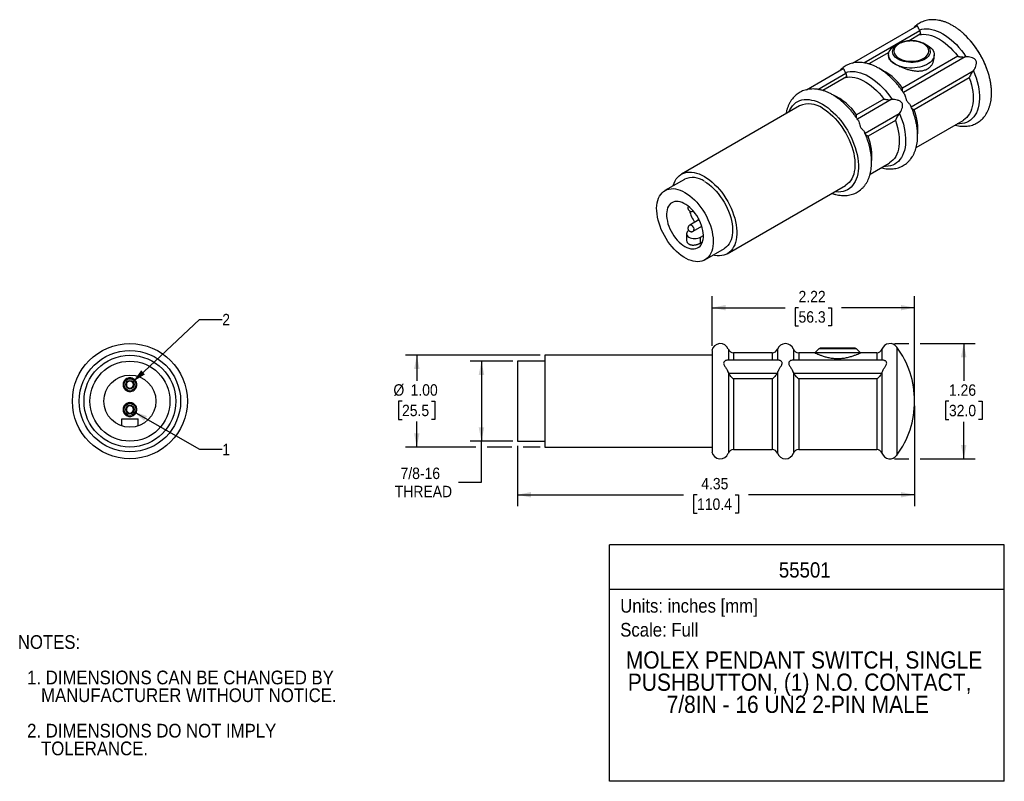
# Model space of a CAD drawing. Header units: inches. Extents: x 0.2 to 11, y 0 to 8.3.
import ezdxf
from ezdxf.enums import TextEntityAlignment as Align

# ---------------------------------------------------------------- set-up
doc = ezdxf.new("R2010")
doc.units = ezdxf.units.IN
doc.header["$MEASUREMENT"] = 0
doc.linetypes.add('SLD-Solid', pattern=[0])
doc.layers.add('DIMENSIONS', color=140, linetype='SLD-Solid', lineweight=25)
doc.layers.add('TEXT', color=140, linetype='SLD-Solid', lineweight=25)
doc.layers.add('SLD-DEFPOINTS', color=7, linetype='Continuous', plot=False)
doc.layers.get('SLD-DEFPOINTS').off()
doc.styles.add('SLDTEXTSTYLE0', font='GOTHIC.TTF', dxfattribs={"width": 0.913})
doc.dimstyles.new('SLDDIMSTYLE0', dxfattribs={"dimtxt": 0.125, "dimasz": 0.15, "dimexe": 0, "dimexo": 0.0625, "dimgap": 0.03125, "dimtad": 0, "dimtih": 1, "dimtoh": 1, "dimrnd": 1e-09, "dimzin": 12, "dimdsep": 46, "dimtxsty": 'SLDTEXTSTYLE0', "dimsah": 1, "dimcen": 0.09, "dimadec": 0, "dimazin": 3, "dimtfac": 1, "dimtdec": 3, "dimtofl": 0, "dimtmove": 0, "dimatfit": 3, "dimfxl": 0, "dimfrac": 2, "dimtolj": 1, "dimtzin": 12, "dimarcsym": 0})
doc.dimstyles.new('SLDDIMSTYLE1', dxfattribs={"dimtxt": 0.125, "dimasz": 0.15, "dimexe": 0, "dimexo": 0.0625, "dimgap": 0.03125, "dimtad": 0, "dimtih": 1, "dimtoh": 1, "dimrnd": 1e-09, "dimzin": 12, "dimdsep": 46, "dimtxsty": 'SLDTEXTSTYLE0', "dimsah": 1, "dimcen": 0.09, "dimadec": 0, "dimazin": 3, "dimtfac": 1, "dimtofl": 0, "dimtmove": 0, "dimatfit": 3, "dimfxl": 0, "dimfrac": 2, "dimtolj": 1, "dimtzin": 12, "dimarcsym": 0})
doc.dimstyles.new('SLDDIMSTYLE2', dxfattribs={"dimtxt": 0.125, "dimasz": 0.15, "dimexe": 0, "dimexo": 0.0625, "dimgap": 0.03125, "dimtad": 0, "dimtih": 1, "dimtoh": 1, "dimrnd": 1e-09, "dimzin": 4, "dimdsep": 46, "dimtxsty": 'SLDTEXTSTYLE0', "dimsah": 1, "dimcen": 0.09, "dimadec": 0, "dimazin": 1, "dimtfac": 1, "dimtofl": 0, "dimtmove": 0, "dimatfit": 3, "dimfxl": 0, "dimfrac": 2, "dimtolj": 1, "dimtzin": 12, "dimarcsym": 0})
doc.dimstyles.new('SLDDIMSTYLE3', dxfattribs={"dimtxt": 0.125, "dimasz": 0.15, "dimexe": 0, "dimexo": 0.0625, "dimgap": 0.03125, "dimtad": 0, "dimtih": 1, "dimtoh": 1, "dimrnd": 1e-09, "dimzin": 12, "dimdsep": 46, "dimtxsty": 'SLDTEXTSTYLE0', "dimsah": 1, "dimcen": 0, "dimadec": 0, "dimazin": 3, "dimtfac": 1, "dimtofl": 0, "dimtmove": 0, "dimatfit": 3, "dimfxl": 0, "dimfrac": 2, "dimtolj": 1, "dimtzin": 12, "dimarcsym": 0})

# ---------------------------------------------------------------- blocks, each defined once
blk = doc.blocks.new('SW_NOTE_0')
at = {"layer": 'TEXT', "color": 0, "insert": (0, 0.192), "char_height": 0.15, "attachment_point": 1, "style": 'SLDTEXTSTYLE0'}
blk.add_mtext('Scale: Full', dxfattribs=at)
blk = doc.blocks.new('SW_NOTE_0_1')
at = {"layer": 'TEXT', "color": 0, "insert": (0, 0.192), "char_height": 0.15, "attachment_point": 1, "style": 'SLDTEXTSTYLE0'}
blk.add_mtext('Units: inches [mm]', dxfattribs=at)
blk = doc.blocks.new('Block1')
at = {"layer": 'TEXT'}
for p, q in [((11, 2.589), (6.679, 2.589)), ((6.679, 0), (6.679, 2.589)), ((11, 0), (11, 2.589)), ((6.679, 2.102), (11, 2.102)), ((11, 0), (6.679, 0))]:
    blk.add_line(p, q, dxfattribs=at)
at = {"layer": 'TEXT', "color": 140}
for name, p in [('SW_NOTE_0_1', (6.795, 1.803)), ('SW_NOTE_0', (6.795, 1.541))]:
    blk.add_blockref(name, p, dxfattribs=at)
at = {"layer": 'TEXT', "color": 140, "style": 'SLDTEXTSTYLE0', "width": 0.913}
for tag, height, p in [('AUTOATTR0', 0.167, (8.532, 2.179)), ('AUTOATTR1_0', 0.188, (6.856, 1.177)), ('AUTOATTR1_1', 0.188, (6.878, 0.934)), ('AUTOATTR1_2', 0.188, (7.303, 0.692))]:
    blk.add_attdef(tag, text='', height=height, dxfattribs=at).set_placement(p, align=Align.BOTTOM_LEFT)
blk = doc.blocks.new('SW_NOTE_0_2')
at = {"layer": 'TEXT', "color": 0, "char_height": 0.15, "attachment_point": 1, "style": 'SLDTEXTSTYLE0'}
for s, insert in [('NOTES:', (0, 0.192)), ('  1. DIMENSIONS CAN BE CHANGED BY     ', (0, -0.196)), ('     MANUFACTURER WITHOUT NOTICE.', (0, -0.39)), ('  2. DIMENSIONS DO NOT IMPLY ', (0, -0.778)), ('     TOLERANCE.', (0, -0.972))]:
    blk.add_mtext(s, dxfattribs=dict(at, insert=insert))
blk = doc.blocks.new('_D')
at = {"layer": 'DIMENSIONS'}
for p, q in [((9.798, 4.789), (9.955, 4.789)), ((10.08, 4.789), (10.681, 4.789)), ((10.556, 4.789), (10.556, 4.383)), ((10.394, 4.158), (10.356, 4.158)), ((10.356, 4.158), (10.356, 3.959)), ((10.718, 4.158), (10.756, 4.158)), ((10.756, 4.158), (10.756, 3.959)), ((10.356, 3.959), (10.394, 3.959)), ((10.556, 3.529), (10.556, 3.934)), ((10.756, 3.959), (10.718, 3.959)), ((9.798, 3.529), (9.955, 3.529)), ((10.08, 3.529), (10.681, 3.529))]:
    blk.add_line(p, q, dxfattribs=at)
for points in [[(10.556, 4.789), (10.526, 4.639), (10.586, 4.639)], [(10.556, 3.529), (10.586, 3.679), (10.526, 3.679)]]:
    blk.add_solid(points, dxfattribs=at)
at = {"layer": 'DIMENSIONS', "char_height": 0.125, "attachment_point": 1, "style": 'SLDTEXTSTYLE0'}
for s, insert in [('1.26', (10.394, 4.343)), ('32.0', (10.394, 4.119))]:
    blk.add_mtext(s, dxfattribs=dict(at, insert=insert))
blk = doc.blocks.new('_D_1')
at = {"layer": 'DIMENSIONS'}
for p, q in [((10.018, 4.109), (10.018, 3.01)), ((5.67, 3.671), (5.67, 3.01)), ((5.67, 3.135), (7.488, 3.135)), ((7.636, 3.134), (7.598, 3.134)), ((7.598, 3.134), (7.598, 2.935)), ((8.052, 3.134), (8.09, 3.134)), ((8.09, 3.134), (8.09, 2.935)), ((10.018, 3.135), (8.2, 3.135)), ((7.598, 2.935), (7.636, 2.935)), ((8.09, 2.935), (8.052, 2.935))]:
    blk.add_line(p, q, dxfattribs=at)
for points in [[(5.67, 3.135), (5.82, 3.105), (5.82, 3.165)], [(10.018, 3.135), (9.868, 3.165), (9.868, 3.105)]]:
    blk.add_solid(points, dxfattribs=at)
at = {"layer": 'DIMENSIONS', "char_height": 0.125, "attachment_point": 1, "style": 'SLDTEXTSTYLE0'}
for s, insert in [('4.35', (7.682, 3.319)), ('110.4', (7.636, 3.095))]:
    blk.add_mtext(s, dxfattribs=dict(at, insert=insert))
blk = doc.blocks.new('_D_2')
at = {"layer": 'DIMENSIONS'}
for p, q in [((5.62, 4.596), (5.151, 4.596)), ((5.276, 4.596), (5.276, 3.721)), ((5.62, 3.721), (5.151, 3.721)), ((5.276, 3.272), (5.276, 3.721)), ((5.026, 3.272), (5.276, 3.272))]:
    blk.add_line(p, q, dxfattribs=at)
for points in [[(5.276, 4.596), (5.246, 4.446), (5.306, 4.446)], [(5.276, 3.721), (5.306, 3.871), (5.246, 3.871)]]:
    blk.add_solid(points, dxfattribs=at)
at = {"layer": 'DIMENSIONS', "char_height": 0.125, "attachment_point": 1, "style": 'SLDTEXTSTYLE0'}
for s, insert in [('7/8-16', (4.39, 3.432)), ('THREAD', (4.327, 3.233))]:
    blk.add_mtext(s, dxfattribs=dict(at, insert=insert))
blk = doc.blocks.new('_D_3')
at = {"layer": 'DIMENSIONS'}
for p, q in [((5.92, 4.661), (4.443, 4.661)), ((4.568, 4.661), (4.568, 4.382)), ((4.406, 4.159), (4.368, 4.159)), ((4.368, 4.159), (4.368, 3.96)), ((4.729, 4.159), (4.767, 4.159)), ((4.767, 4.159), (4.767, 3.96)), ((4.368, 3.96), (4.406, 3.96)), ((4.568, 3.656), (4.568, 3.935)), ((4.767, 3.96), (4.729, 3.96)), ((5.214, 3.656), (4.443, 3.656)), ((5.607, 3.656), (5.339, 3.656)), ((5.92, 3.656), (5.732, 3.656))]:
    blk.add_line(p, q, dxfattribs=at)
for points in [[(4.568, 4.661), (4.538, 4.511), (4.598, 4.511)], [(4.568, 3.656), (4.598, 3.806), (4.538, 3.806)]]:
    blk.add_solid(points, dxfattribs=at)
at = {"layer": 'DIMENSIONS', "char_height": 0.125, "attachment_point": 1, "style": 'SLDTEXTSTYLE0'}
for s, insert in [('%%c', (4.312, 4.344)), ('1.00', (4.5, 4.344)), ('25.5', (4.406, 4.12))]:
    blk.add_mtext(s, dxfattribs=dict(at, insert=insert))
blk = doc.blocks.new('_D_4')
at = {"layer": 'DIMENSIONS'}
for p, q in [((7.8, 4.764), (7.8, 5.307)), ((10.018, 4.209), (10.018, 5.307)), ((7.8, 5.182), (8.6, 5.182)), ((8.747, 5.181), (8.709, 5.181)), ((8.709, 5.181), (8.709, 4.983)), ((9.071, 5.181), (9.109, 5.181)), ((9.109, 5.181), (9.109, 4.983)), ((10.018, 5.182), (9.218, 5.182)), ((8.709, 4.983), (8.747, 4.983)), ((9.109, 4.983), (9.071, 4.983))]:
    blk.add_line(p, q, dxfattribs=at)
for points in [[(7.8, 5.182), (7.95, 5.152), (7.95, 5.212)], [(10.018, 5.182), (9.868, 5.212), (9.868, 5.152)]]:
    blk.add_solid(points, dxfattribs=at)
at = {"layer": 'DIMENSIONS', "char_height": 0.125, "attachment_point": 1, "style": 'SLDTEXTSTYLE0'}
for s, insert in [('2.22', (8.747, 5.366)), ('56.3', (8.747, 5.143))]:
    blk.add_mtext(s, dxfattribs=dict(at, insert=insert))
blk = doc.blocks.new('_D_5')
at = {"layer": 'DIMENSIONS'}
for p, q in [((1.461, 4.372), (2.188, 5.054)), ((2.188, 5.054), (2.438, 5.054))]:
    blk.add_line(p, q, dxfattribs=at)
blk.add_solid([(1.461, 4.372), (1.591, 4.452), (1.55, 4.496)], dxfattribs=at)
at = {"layer": 'DIMENSIONS', "insert": (2.438, 5.114), "char_height": 0.125, "attachment_point": 1, "style": 'SLDTEXTSTYLE0'}
blk.add_mtext('2', dxfattribs=at)
blk = doc.blocks.new('_D_6')
at = {"layer": 'DIMENSIONS'}
for p, q in [((1.468, 4.045), (2.188, 3.633)), ((2.188, 3.633), (2.438, 3.633))]:
    blk.add_line(p, q, dxfattribs=at)
blk.add_solid([(1.468, 4.045), (1.583, 3.944), (1.613, 3.996)], dxfattribs=at)
at = {"layer": 'DIMENSIONS', "insert": (2.438, 3.693), "char_height": 0.125, "attachment_point": 1, "style": 'SLDTEXTSTYLE0'}
blk.add_mtext('1', dxfattribs=at)

msp = doc.modelspace()

# ---------------------------------------------------------------- linework, layer by layer
for p, q in [((9.339, 7.857), (10.046, 8.266)), ((9.462, 7.861), (10.074, 8.214)), ((10.08, 8.173), (9.957, 8.102)), ((9.837, 8.068), (9.806, 8.05)), ((10.16, 8.05), (10.128, 8.068)), ((9.737, 7.975), (9.517, 7.848)), ((9.733, 7.948), (9.733, 7.923)), ((10.491, 7.932), (9.887, 7.584)), ((10.573, 7.926), (9.895, 7.536)), ((10.233, 7.923), (10.233, 7.948)), ((8.836, 7.567), (9.237, 7.799)), ((10.658, 7.768), (9.981, 7.377)), ((8.958, 7.57), (9.265, 7.747)), ((9.271, 7.706), (9.014, 7.558)), ((10.617, 7.697), (10.014, 7.348)), ((9.681, 7.465), (9.383, 7.293)), ((9.763, 7.459), (9.392, 7.245)), ((8.759, 7.389), (7.465, 6.642)), ((9.849, 7.301), (9.477, 7.087)), ((9.808, 7.23), (9.51, 7.058)), ((10.035, 6.935), (10.549, 7.231)), ((9.531, 6.644), (9.74, 6.764)), ((7.497, 6.586), (7.285, 6.464)), ((7.967, 5.772), (9.261, 6.519)), ((7.651, 6.158), (7.645, 6.141)), ((7.656, 6.143), (7.556, 6.085)), ((7.594, 6.018), (7.688, 6.072)), ((7.656, 6.143), (7.658, 6.144)), ((7.687, 6.067), (7.69, 6.067)), ((7.522, 5.99), (7.522, 5.92)), ((7.674, 5.954), (7.705, 5.972)), ((7.674, 5.889), (7.674, 5.954)), ((7.674, 5.889), (7.695, 5.901)), ((7.722, 5.706), (7.935, 5.828)), ((9.823, 4.751), (9.823, 3.566)), ((7.8, 4.661), (5.97, 4.661)), ((5.97, 4.661), (5.97, 3.656)), ((7.8, 4.714), (7.8, 3.604)), ((7.979, 4.728), (7.979, 4.606)), ((8.459, 4.688), (8.037, 4.688)), ((8.037, 4.688), (8.037, 4.606)), ((8.459, 4.688), (8.459, 4.606)), ((8.517, 4.728), (8.517, 4.606)), ((8.691, 4.728), (8.691, 4.606)), ((8.926, 4.688), (8.749, 4.688)), ((8.749, 4.688), (8.749, 4.606)), ((8.97, 4.732), (8.926, 4.688)), ((9.426, 4.688), (8.926, 4.688)), ((9.382, 4.732), (8.97, 4.732)), ((9.368, 4.738), (8.984, 4.738)), ((9.426, 4.688), (9.382, 4.732)), ((9.603, 4.688), (9.426, 4.688)), ((9.603, 4.688), (9.603, 4.606)), ((9.661, 4.728), (9.661, 4.606)), ((5.97, 4.596), (5.67, 4.596)), ((5.67, 4.596), (5.67, 3.721)), ((8.532, 4.606), (7.963, 4.606)), ((9.676, 4.606), (8.676, 4.606)), ((7.979, 4.47), (7.979, 3.589)), ((8.513, 4.463), (7.982, 4.463)), ((8.517, 4.47), (8.517, 3.589)), ((8.691, 4.47), (8.691, 3.589)), ((9.658, 4.463), (8.695, 4.463)), ((9.661, 4.47), (9.661, 3.589)), ((8.459, 4.402), (8.037, 4.402)), ((8.037, 4.402), (8.037, 3.629)), ((8.459, 4.402), (8.459, 3.629)), ((9.603, 4.402), (8.749, 4.402)), ((8.749, 4.402), (8.749, 3.629)), ((9.603, 4.402), (9.603, 3.629)), ((1.338, 3.967), (1.516, 3.967)), ((1.338, 3.888), (1.338, 3.967)), ((1.516, 3.888), (1.516, 3.967)), ((5.67, 3.721), (5.97, 3.721)), ((5.97, 3.656), (7.8, 3.656)), ((8.037, 3.629), (8.459, 3.629)), ((8.749, 3.629), (9.603, 3.629))]:
    msp.add_line(p, q)
at = {"flags": 128}
for points in [[(10.071, 8.221), (10.096, 8.228), (10.121, 8.233), (10.148, 8.234), (10.176, 8.232), (10.205, 8.227), (10.235, 8.219), (10.265, 8.209), (10.295, 8.195), (10.326, 8.179), (10.356, 8.16), (10.387, 8.138), (10.417, 8.114), (10.446, 8.088), (10.475, 8.06), (10.503, 8.029), (10.53, 7.997), (10.556, 7.963), (10.58, 7.927)], [(10.072, 8.169), (10.092, 8.172), (10.118, 8.173), (10.145, 8.172), (10.174, 8.167), (10.203, 8.159), (10.232, 8.148), (10.262, 8.135), (10.292, 8.118), (10.322, 8.099), (10.352, 8.076), (10.381, 8.052), (10.41, 8.025), (10.438, 7.996), (10.465, 7.965), (10.491, 7.932)], [(9.806, 7.846), (9.787, 7.859), (9.77, 7.872), (9.756, 7.887), (9.745, 7.903), (9.738, 7.919), (9.734, 7.936), (9.733, 7.952), (9.735, 7.969), (9.741, 7.985), (9.75, 8.001), (9.763, 8.017), (9.778, 8.031), (9.796, 8.044), (9.806, 8.05)], [(9.837, 7.9), (9.82, 7.911), (9.806, 7.924), (9.794, 7.937), (9.785, 7.951), (9.779, 7.966), (9.777, 7.98), (9.778, 7.995), (9.782, 8.01), (9.789, 8.024), (9.799, 8.038), (9.813, 8.051), (9.814, 8.052)], [(10.16, 8.05), (10.179, 8.038), (10.196, 8.024), (10.209, 8.009), (10.22, 7.994), (10.228, 7.977), (10.232, 7.961), (10.233, 7.944), (10.23, 7.927), (10.224, 7.911), (10.215, 7.895), (10.203, 7.88), (10.188, 7.865), (10.17, 7.852), (10.149, 7.84), (10.126, 7.83), (10.101, 7.821), (10.075, 7.814), (10.047, 7.809), (10.019, 7.805), (9.99, 7.804), (9.961, 7.804), (9.932, 7.807), (9.904, 7.811), (9.877, 7.817), (9.852, 7.825), (9.828, 7.835), (9.806, 7.846)], [(10.152, 8.052), (10.16, 8.045), (10.172, 8.031), (10.18, 8.017), (10.186, 8.003), (10.189, 7.988), (10.188, 7.973), (10.184, 7.958), (10.176, 7.944), (10.166, 7.93), (10.153, 7.917), (10.137, 7.906), (10.119, 7.895), (10.099, 7.886), (10.076, 7.878), (10.053, 7.872), (10.028, 7.868), (10.002, 7.866), (9.976, 7.865), (9.951, 7.867), (9.925, 7.87), (9.901, 7.875), (9.878, 7.882), (9.857, 7.89), (9.837, 7.9)], [(9.262, 7.754), (9.286, 7.761), (9.312, 7.765), (9.339, 7.767), (9.367, 7.765), (9.396, 7.76), (9.425, 7.752), (9.456, 7.742), (9.486, 7.728), (9.516, 7.712), (9.547, 7.693), (9.577, 7.671), (9.607, 7.647), (9.637, 7.621), (9.666, 7.592), (9.694, 7.562), (9.721, 7.53), (9.746, 7.496), (9.771, 7.46)], [(10.663, 7.774), (10.679, 7.734), (10.692, 7.695), (10.704, 7.655), (10.713, 7.616), (10.721, 7.578), (10.725, 7.54), (10.728, 7.503), (10.728, 7.468), (10.726, 7.434), (10.722, 7.401), (10.715, 7.37), (10.706, 7.342), (10.695, 7.315), (10.682, 7.291), (10.667, 7.269), (10.649, 7.25), (10.63, 7.233), (10.609, 7.22), (10.587, 7.209), (10.563, 7.201), (10.537, 7.196), (10.511, 7.194), (10.485, 7.194)], [(9.263, 7.702), (9.282, 7.705), (9.309, 7.706), (9.336, 7.705), (9.365, 7.7), (9.394, 7.692), (9.423, 7.681), (9.453, 7.667), (9.483, 7.651), (9.513, 7.631), (9.543, 7.609), (9.572, 7.585), (9.601, 7.558), (9.629, 7.529), (9.656, 7.498), (9.681, 7.465)], [(10.617, 7.697), (10.63, 7.659), (10.64, 7.621), (10.648, 7.584), (10.654, 7.548), (10.658, 7.512), (10.659, 7.478), (10.658, 7.444), (10.655, 7.412), (10.65, 7.382), (10.642, 7.354), (10.632, 7.328), (10.62, 7.304), (10.606, 7.283), (10.59, 7.264), (10.572, 7.247), (10.552, 7.233), (10.549, 7.231)], [(8.641, 7.321), (8.652, 7.346), (8.665, 7.37), (8.68, 7.391), (8.698, 7.409), (8.717, 7.425), (8.738, 7.438), (8.76, 7.448), (8.784, 7.455), (8.809, 7.459), (8.836, 7.461), (8.863, 7.459), (8.891, 7.454), (8.92, 7.447), (8.95, 7.436), (8.98, 7.423), (9.01, 7.407)], [(9.01, 7.407), (9.04, 7.389), (9.07, 7.367), (9.099, 7.344), (9.128, 7.318), (9.156, 7.29), (9.184, 7.26), (9.21, 7.228), (9.235, 7.194), (9.259, 7.16), (9.282, 7.123), (9.303, 7.086), (9.322, 7.049), (9.339, 7.01), (9.354, 6.971), (9.368, 6.933), (9.379, 6.894), (9.388, 6.856), (9.395, 6.818), (9.4, 6.781), (9.402, 6.745), (9.402, 6.71), (9.4, 6.677), (9.395, 6.645), (9.388, 6.615), (9.379, 6.588), (9.368, 6.562), (9.354, 6.539), (9.339, 6.518), (9.322, 6.499), (9.303, 6.483), (9.282, 6.47), (9.259, 6.46), (9.235, 6.453), (9.21, 6.449), (9.184, 6.447), (9.156, 6.449), (9.143, 6.451)], [(9.01, 7.364), (9.038, 7.346), (9.067, 7.326), (9.095, 7.303), (9.122, 7.278), (9.149, 7.251), (9.175, 7.222), (9.2, 7.191), (9.223, 7.159), (9.245, 7.125), (9.266, 7.09), (9.285, 7.055), (9.302, 7.018), (9.317, 6.982), (9.331, 6.945), (9.342, 6.908), (9.351, 6.871), (9.358, 6.835), (9.362, 6.8), (9.365, 6.766), (9.365, 6.733), (9.362, 6.701), (9.358, 6.671), (9.351, 6.643), (9.342, 6.617), (9.331, 6.593), (9.317, 6.571), (9.302, 6.552), (9.285, 6.536), (9.266, 6.522), (9.261, 6.519)], [(9.854, 7.307), (9.869, 7.267), (9.883, 7.228), (9.895, 7.188), (9.904, 7.149), (9.911, 7.111), (9.916, 7.073), (9.919, 7.036), (9.919, 7.001), (9.917, 6.966), (9.913, 6.934), (9.906, 6.903), (9.897, 6.875), (9.886, 6.848), (9.873, 6.824), (9.857, 6.802), (9.84, 6.783), (9.821, 6.766), (9.8, 6.753), (9.778, 6.742), (9.753, 6.734), (9.728, 6.729), (9.701, 6.727), (9.676, 6.727)], [(9.808, 7.23), (9.82, 7.192), (9.831, 7.154), (9.839, 7.117), (9.845, 7.081), (9.848, 7.045), (9.85, 7.01), (9.849, 6.977), (9.846, 6.945), (9.84, 6.915), (9.833, 6.887), (9.823, 6.861), (9.811, 6.837), (9.797, 6.815), (9.781, 6.796), (9.763, 6.78), (9.743, 6.766), (9.74, 6.764)], [(7.374, 6.515), (7.375, 6.518), (7.384, 6.544), (7.395, 6.568), (7.408, 6.59), (7.424, 6.609), (7.441, 6.625), (7.46, 6.639), (7.48, 6.65), (7.502, 6.658), (7.526, 6.663), (7.551, 6.666), (7.577, 6.665), (7.603, 6.661), (7.631, 6.654), (7.659, 6.645), (7.687, 6.632), (7.716, 6.617)], [(7.716, 6.617), (7.744, 6.599), (7.773, 6.579), (7.801, 6.556), (7.828, 6.531), (7.855, 6.504), (7.881, 6.475), (7.906, 6.444), (7.929, 6.412), (7.951, 6.378), (7.972, 6.343), (7.991, 6.308), (8.008, 6.271), (8.023, 6.235), (8.037, 6.198), (8.048, 6.161), (8.057, 6.124), (8.064, 6.088), (8.068, 6.053), (8.071, 6.019), (8.071, 5.986), (8.068, 5.954), (8.064, 5.924), (8.057, 5.896), (8.048, 5.87), (8.037, 5.846), (8.023, 5.824), (8.008, 5.805), (7.991, 5.789), (7.972, 5.775), (7.951, 5.764), (7.929, 5.756), (7.906, 5.751), (7.881, 5.749), (7.855, 5.749), (7.828, 5.753), (7.811, 5.757)], [(7.504, 6.442), (7.53, 6.425), (7.557, 6.406), (7.583, 6.384), (7.608, 6.361), (7.633, 6.335), (7.656, 6.307), (7.679, 6.278), (7.7, 6.247), (7.72, 6.215), (7.738, 6.182), (7.755, 6.148), (7.769, 6.114), (7.782, 6.08), (7.793, 6.046), (7.801, 6.012), (7.807, 5.978), (7.811, 5.945), (7.813, 5.914), (7.812, 5.883), (7.81, 5.854), (7.804, 5.827), (7.797, 5.802), (7.788, 5.779), (7.776, 5.758), (7.762, 5.739), (7.747, 5.723), (7.729, 5.71), (7.71, 5.699), (7.69, 5.692), (7.668, 5.687), (7.645, 5.685), (7.621, 5.686), (7.595, 5.69), (7.57, 5.697), (7.544, 5.707), (7.517, 5.72), (7.49, 5.735), (7.464, 5.753), (7.438, 5.774), (7.412, 5.796), (7.387, 5.821), (7.363, 5.848), (7.339, 5.877), (7.318, 5.907), (7.297, 5.938), (7.278, 5.971), (7.261, 6.004), (7.245, 6.038), (7.231, 6.072), (7.22, 6.106), (7.21, 6.141), (7.203, 6.174), (7.198, 6.208), (7.195, 6.24), (7.194, 6.271), (7.196, 6.301), (7.2, 6.329), (7.206, 6.355), (7.215, 6.379), (7.225, 6.401), (7.238, 6.421), (7.253, 6.438), (7.269, 6.453), (7.287, 6.465), (7.307, 6.474), (7.328, 6.48), (7.351, 6.483), (7.375, 6.484), (7.399, 6.481), (7.425, 6.476), (7.451, 6.467), (7.477, 6.456), (7.504, 6.442)], [(7.716, 6.564), (7.742, 6.548), (7.769, 6.528), (7.795, 6.507), (7.82, 6.483), (7.845, 6.457), (7.869, 6.43), (7.891, 6.4), (7.912, 6.369), (7.932, 6.337), (7.95, 6.305), (7.967, 6.271), (7.981, 6.237), (7.994, 6.202), (8.005, 6.168), (8.013, 6.134), (8.019, 6.101), (8.023, 6.068), (8.025, 6.036), (8.025, 6.006), (8.022, 5.977), (8.017, 5.95), (8.009, 5.924), (8, 5.901), (7.988, 5.88), (7.974, 5.862), (7.959, 5.846), (7.942, 5.832), (7.935, 5.828)], [(7.504, 5.852), (7.525, 5.841), (7.546, 5.833), (7.567, 5.827), (7.587, 5.825), (7.606, 5.825), (7.624, 5.828), (7.64, 5.835), (7.655, 5.844), (7.669, 5.856), (7.68, 5.87), (7.689, 5.887), (7.697, 5.906), (7.702, 5.927), (7.705, 5.95), (7.705, 5.975), (7.703, 6), (7.699, 6.027), (7.693, 6.054), (7.685, 6.082), (7.675, 6.109), (7.662, 6.137), (7.648, 6.164), (7.632, 6.19), (7.615, 6.214), (7.597, 6.237), (7.577, 6.259), (7.557, 6.279), (7.536, 6.296), (7.514, 6.311), (7.493, 6.323), (7.472, 6.333), (7.451, 6.34), (7.43, 6.344), (7.411, 6.345), (7.392, 6.343), (7.375, 6.338), (7.359, 6.33), (7.345, 6.32), (7.333, 6.307), (7.322, 6.291), (7.314, 6.273), (7.308, 6.253), (7.304, 6.231), (7.302, 6.207), (7.303, 6.182), (7.306, 6.156), (7.311, 6.129), (7.318, 6.101), (7.327, 6.074), (7.339, 6.046), (7.352, 6.019), (7.367, 5.993), (7.383, 5.967), (7.401, 5.943), (7.42, 5.921), (7.44, 5.9), (7.461, 5.882), (7.482, 5.866), (7.504, 5.852)], [(7.556, 6.085), (7.559, 6.087), (7.566, 6.087), (7.575, 6.083), (7.583, 6.077), (7.591, 6.068), (7.597, 6.058), (7.601, 6.046), (7.602, 6.036)], [(7.69, 6.067), (7.684, 6.068), (7.682, 6.069)], [(7.548, 6.026), (7.537, 6.019), (7.529, 6.01), (7.524, 6), (7.522, 5.99), (7.524, 5.98), (7.529, 5.97), (7.537, 5.962), (7.548, 5.954), (7.562, 5.947), (7.577, 5.943), (7.594, 5.94), (7.611, 5.939), (7.628, 5.94), (7.645, 5.943), (7.66, 5.947), (7.674, 5.954)]]:
    msp.add_lwpolyline(points, dxfattribs=at)
for centre, radius in [((1.427, 4.159), 0.63), ((1.427, 4.159), 0.555), ((1.427, 4.159), 0.502), ((1.427, 4.159), 0.438), ((1.427, 4.159), 0.285), ((1.427, 4.34), 0.0654), ((1.427, 4.34), 0.0645), ((1.427, 4.34), 0.0465), ((1.427, 4.068), 0.0654), ((1.427, 4.068), 0.0645), ((1.427, 4.068), 0.0465)]:
    msp.add_circle(centre, radius)
for centre, radius, start, end in [((9.983, 7.808), 0.297, 55.2466, 124.7068), ((9.889, 7.461), 0.979, 15.4207, 46.5936), ((9.874, 7.453), 0.996, 19.9724, 40.0222), ((9.362, 7.218), 0.64, 34.8551, 65.6375), ((8.858, 6.927), 0.64, 34.8551, 65.6375), ((8.863, 7.159), 0.252, 54.3326, 114.3569), ((9.454, 7.129), 0.601, 353.5793, 21.3692), ((8.95, 6.839), 0.601, 353.5793, 21.3692), ((7.588, 6.389), 0.217, 53.9683, 114.7212), ((8.006, 6.375), 0.473, 196.3003, 213.1401), ((7.662, 6.134), 0.0188, 111.738, 173.7178), ((7.584, 6.034), 0.0188, 304.5922, 6.7961), ((7.891, 4.695), 0.0935, 20.7137, 168.5881), ((8.604, 4.695), 0.0935, 20.7137, 159.2863), ((9.748, 4.696), 0.093, 36.4854, 159.414), ((9.022, 4.159), 0.996, 0, 36.4854), ((8.037, 4.75), 0.062, 200.7137, 270), ((8.459, 4.75), 0.062, 270, 339.2863), ((8.749, 4.75), 0.062, 200.7137, 270), ((8.984, 4.718), 0.02, 90, 135), ((9.368, 4.718), 0.02, 45, 90), ((9.603, 4.75), 0.062, 270, 339.414), ((1.427, 4.34), 0.0388, 0, 180), ((1.427, 4.34), 0.0388, 180, 0), ((1.427, 4.068), 0.0388, 0, 180), ((9.022, 4.159), 0.996, 323.5146, 0), ((1.427, 4.068), 0.0388, 180, 0), ((7.891, 3.622), 0.0935, 191.4119, 339.2863), ((8.037, 3.567), 0.062, 90, 159.2863), ((8.459, 3.567), 0.062, 20.7137, 90), ((8.604, 3.622), 0.0935, 200.7137, 339.2863), ((8.749, 3.567), 0.062, 90, 159.2863), ((9.603, 3.567), 0.062, 20.586, 90), ((9.748, 3.622), 0.093, 200.586, 323.5146)]:
    msp.add_arc(centre, radius, start, end)
for points, knots in [([(10.562, 8.172), (10.561, 8.173), (10.549, 8.185), (10.527, 8.204), (10.496, 8.228), (10.465, 8.25), (10.438, 8.266), (10.411, 8.281), (10.384, 8.294), (10.351, 8.308), (10.318, 8.319), (10.285, 8.326), (10.252, 8.331), (10.221, 8.333), (10.19, 8.332), (10.16, 8.328), (10.131, 8.321), (10.104, 8.311), (10.079, 8.299), (10.055, 8.284), (10.032, 8.267), (10.017, 8.253), (10.01, 8.245), (10.008, 8.244)], [0, 0, 0, 0, 0.0107617, 0.0658568, 0.1211169, 0.176544, 0.2289798, 0.2588463, 0.3144955, 0.3701663, 0.4256345, 0.4807074, 0.535174, 0.5888414, 0.641575, 0.6933281, 0.7441502, 0.7941752, 0.8435997, 0.8926592, 0.9415886, 0.9905818, 1, 1, 1, 1]), ([(10.071, 8.221), (10.07, 8.223), (10.069, 8.226), (10.067, 8.23), (10.064, 8.234), (10.062, 8.238), (10.059, 8.244), (10.056, 8.251), (10.053, 8.257), (10.05, 8.261), (10.049, 8.263), (10.048, 8.265), (10.047, 8.265), (10.046, 8.266)], [0, 0, 0, 0, 0.064741, 0.132449, 0.203209, 0.277092, 0.354162, 0.506552, 0.708619, 0.82719, 0.885919, 0.945608, 1, 1, 1, 1]), ([(10.074, 8.214), (10.074, 8.215), (10.073, 8.218), (10.072, 8.22), (10.071, 8.221)], [0, 0, 0, 0, 0.496164, 1, 1, 1, 1]), ([(10.074, 8.214), (10.075, 8.213), (10.075, 8.21), (10.076, 8.207), (10.077, 8.203), (10.078, 8.199), (10.079, 8.196), (10.08, 8.192), (10.08, 8.188), (10.081, 8.184), (10.081, 8.18), (10.08, 8.176), (10.08, 8.174), (10.08, 8.173)], [0, 0, 0, 0, 0.0629196, 0.1285075, 0.1968798, 0.2681333, 0.3423495, 0.4195983, 0.4999412, 0.6185555, 0.7489879, 0.8647793, 1, 1, 1, 1]), ([(9.847, 7.911), (9.811, 7.931), (9.791, 7.96), (9.791, 8.018), (9.811, 8.046), (9.883, 8.088), (9.932, 8.1), (10.034, 8.1), (10.082, 8.088), (10.154, 8.046), (10.175, 8.018), (10.175, 7.96), (10.154, 7.931), (10.082, 7.89), (10.034, 7.878), (9.932, 7.878), (9.883, 7.89), (9.847, 7.911)], [0, 0, 0, 0, 0.125, 0.125, 0.25, 0.25, 0.375, 0.375, 0.5, 0.5, 0.625, 0.625, 0.75, 0.75, 0.875, 0.875, 1, 1, 1, 1]), ([(9.734, 7.923), (9.734, 7.92), (9.733, 7.912), (9.741, 7.897), (9.756, 7.88), (9.778, 7.863), (9.797, 7.852), (9.806, 7.846)], [0, 0, 0, 0, 0.132992, 0.354588, 0.572935, 0.7988, 1, 1, 1, 1]), ([(9.806, 7.846), (9.816, 7.841), (9.836, 7.83), (9.869, 7.815), (9.904, 7.801), (9.942, 7.789), (9.982, 7.779), (10.023, 7.772), (10.064, 7.77), (10.104, 7.774), (10.136, 7.783), (10.163, 7.796), (10.186, 7.813), (10.206, 7.836), (10.221, 7.863), (10.23, 7.892), (10.234, 7.913), (10.233, 7.923), (10.233, 7.923)], [0, 0, 0, 0, 0.0682806, 0.1313832, 0.1961721, 0.2622119, 0.3298711, 0.4017338, 0.4756066, 0.5482521, 0.623494, 0.6664776, 0.7314334, 0.7984422, 0.8633566, 0.9299194, 0.9995809, 1, 1, 1, 1]), ([(10.491, 7.932), (10.494, 7.931), (10.497, 7.931), (10.504, 7.929), (10.507, 7.928), (10.517, 7.927), (10.524, 7.926), (10.539, 7.925), (10.546, 7.924), (10.559, 7.925), (10.566, 7.925), (10.573, 7.926)], [0, 0, 0, 0, 0.125, 0.125, 0.25, 0.25, 0.5, 0.5, 0.75, 0.75, 1, 1, 1, 1]), ([(10.663, 7.774), (10.668, 7.78), (10.673, 7.788), (10.682, 7.806), (10.686, 7.815), (10.692, 7.835), (10.694, 7.845), (10.695, 7.861), (10.695, 7.866), (10.694, 7.877), (10.692, 7.882), (10.687, 7.891), (10.684, 7.895), (10.676, 7.902), (10.672, 7.905), (10.658, 7.913), (10.649, 7.916), (10.629, 7.922), (10.619, 7.925), (10.604, 7.927), (10.599, 7.927), (10.589, 7.928), (10.585, 7.928), (10.58, 7.927)], [0, 0, 0, 0, 0.125, 0.125, 0.25, 0.25, 0.375, 0.375, 0.4375, 0.4375, 0.5, 0.5, 0.5625, 0.5625, 0.625, 0.625, 0.75, 0.75, 0.875, 0.875, 0.9375, 0.9375, 1, 1, 1, 1]), ([(9.905, 7.521), (9.898, 7.532), (9.883, 7.555), (9.859, 7.588), (9.833, 7.621), (9.806, 7.653), (9.777, 7.682), (9.748, 7.711), (9.718, 7.737), (9.687, 7.761), (9.656, 7.783), (9.629, 7.799), (9.603, 7.814), (9.575, 7.828), (9.542, 7.841), (9.509, 7.852), (9.476, 7.859), (9.444, 7.864), (9.412, 7.866), (9.381, 7.865), (9.351, 7.861), (9.323, 7.854), (9.295, 7.844), (9.27, 7.832), (9.246, 7.817), (9.223, 7.8), (9.208, 7.787), (9.201, 7.778), (9.199, 7.777)], [0, 0, 0, 0, 0.037753, 0.079324, 0.120944, 0.162631, 0.204403, 0.246279, 0.288272, 0.330391, 0.372638, 0.412413, 0.435182, 0.477598, 0.52003, 0.562307, 0.60428, 0.645789, 0.686686, 0.726868, 0.766301, 0.805022, 0.843136, 0.88079, 0.918166, 0.955442, 0.992767, 1, 1, 1, 1]), ([(9.262, 7.754), (9.261, 7.755), (9.26, 7.758), (9.258, 7.762), (9.256, 7.766), (9.253, 7.771), (9.251, 7.776), (9.248, 7.782), (9.245, 7.788), (9.242, 7.792), (9.24, 7.795), (9.239, 7.797), (9.238, 7.798), (9.237, 7.799)], [0, 0, 0, 0, 0.059042, 0.120229, 0.183622, 0.249279, 0.367704, 0.499391, 0.602266, 0.748971, 0.874501, 0.941661, 1, 1, 1, 1]), ([(10.658, 7.768), (10.653, 7.764), (10.649, 7.759), (10.641, 7.748), (10.637, 7.742), (10.627, 7.723), (10.621, 7.71), (10.617, 7.697)], [0, 0, 0, 0, 0.25, 0.25, 0.5, 0.5, 1, 1, 1, 1]), ([(9.265, 7.747), (9.265, 7.748), (9.264, 7.751), (9.263, 7.753), (9.262, 7.754)], [0, 0, 0, 0, 0.496248, 1, 1, 1, 1]), ([(9.265, 7.747), (9.265, 7.746), (9.266, 7.743), (9.267, 7.74), (9.268, 7.736), (9.269, 7.732), (9.27, 7.729), (9.27, 7.725), (9.271, 7.721), (9.271, 7.717), (9.271, 7.713), (9.271, 7.709), (9.271, 7.707), (9.271, 7.706)], [0, 0, 0, 0, 0.06292, 0.128509, 0.196882, 0.268136, 0.342353, 0.419603, 0.499947, 0.618558, 0.748986, 0.864778, 1, 1, 1, 1]), ([(10.46, 7.18), (10.462, 7.179), (10.475, 7.175), (10.498, 7.171), (10.53, 7.167), (10.562, 7.166), (10.593, 7.168), (10.622, 7.172), (10.65, 7.18), (10.677, 7.19), (10.702, 7.203), (10.726, 7.218), (10.748, 7.236), (10.768, 7.256), (10.786, 7.278), (10.803, 7.302), (10.817, 7.328), (10.83, 7.357), (10.84, 7.387), (10.849, 7.419), (10.855, 7.452), (10.859, 7.487), (10.86, 7.523), (10.86, 7.561), (10.857, 7.599), (10.851, 7.638), (10.844, 7.677), (10.838, 7.704), (10.833, 7.719), (10.833, 7.721)], [0, 0, 0, 0, 0.0071557, 0.0485934, 0.0895333, 0.1298385, 0.1694232, 0.2082712, 0.2464377, 0.2840378, 0.3212291, 0.3581944, 0.3950957, 0.4320955, 0.4693783, 0.5071058, 0.5454038, 0.5843492, 0.6239609, 0.6641967, 0.7049629, 0.7461336, 0.7875744, 0.8291639, 0.8707986, 0.9124013, 0.9539372, 0.9953904, 1, 1, 1, 1]), ([(9.401, 7.23), (9.394, 7.241), (9.379, 7.264), (9.355, 7.297), (9.329, 7.33), (9.302, 7.362), (9.274, 7.392), (9.244, 7.42), (9.214, 7.446), (9.183, 7.47), (9.152, 7.492), (9.126, 7.508), (9.099, 7.523), (9.071, 7.537), (9.038, 7.55), (9.005, 7.561), (8.972, 7.569), (8.94, 7.573), (8.908, 7.575), (8.877, 7.574), (8.847, 7.57), (8.819, 7.563), (8.792, 7.553), (8.766, 7.541), (8.742, 7.527), (8.719, 7.509), (8.699, 7.49), (8.68, 7.469), (8.663, 7.445), (8.648, 7.419), (8.635, 7.392), (8.624, 7.362), (8.615, 7.333), (8.611, 7.312), (8.61, 7.303)], [0, 0, 0, 0, 0.029953, 0.062934, 0.095954, 0.129027, 0.162168, 0.195391, 0.228707, 0.262124, 0.295642, 0.327198, 0.345262, 0.378914, 0.412579, 0.44612, 0.47942, 0.512352, 0.544798, 0.576678, 0.607963, 0.638684, 0.668922, 0.698796, 0.728449, 0.758023, 0.787635, 0.817436, 0.847562, 0.878123, 0.909191, 0.940795, 0.972916, 1, 1, 1, 1]), ([(9.886, 7.549), (9.886, 7.554), (9.885, 7.563), (9.886, 7.576), (9.887, 7.584), (9.887, 7.584)], [0, 0, 0, 0, 0.444647, 0.993543, 1, 1, 1, 1]), ([(9.681, 7.465), (9.685, 7.464), (9.688, 7.463), (9.695, 7.462), (9.698, 7.461), (9.708, 7.46), (9.715, 7.459), (9.729, 7.457), (9.736, 7.457), (9.75, 7.457), (9.757, 7.458), (9.763, 7.459)], [0, 0, 0, 0, 0.125, 0.125, 0.25, 0.25, 0.5, 0.5, 0.75, 0.75, 1, 1, 1, 1]), ([(9.854, 7.307), (9.859, 7.313), (9.864, 7.321), (9.873, 7.339), (9.877, 7.348), (9.883, 7.368), (9.885, 7.378), (9.886, 7.394), (9.886, 7.399), (9.885, 7.41), (9.883, 7.415), (9.878, 7.424), (9.875, 7.428), (9.867, 7.435), (9.863, 7.438), (9.849, 7.446), (9.839, 7.449), (9.819, 7.455), (9.809, 7.458), (9.795, 7.46), (9.79, 7.46), (9.78, 7.46), (9.775, 7.46), (9.771, 7.46)], [0, 0, 0, 0, 0.125, 0.125, 0.25, 0.25, 0.375, 0.375, 0.4375, 0.4375, 0.5, 0.5, 0.5625, 0.5625, 0.625, 0.625, 0.75, 0.75, 0.875, 0.875, 0.9375, 0.9375, 1, 1, 1, 1]), ([(9.905, 7.521), (9.905, 7.52), (9.91, 7.514), (9.915, 7.498), (9.92, 7.475), (9.927, 7.455), (9.935, 7.44), (9.946, 7.427), (9.956, 7.417), (9.965, 7.407), (9.971, 7.398), (9.974, 7.393), (9.975, 7.39)], [0, 0, 0, 0, 0.030118, 0.208153, 0.372959, 0.458288, 0.544579, 0.642007, 0.732057, 0.824366, 0.922375, 1, 1, 1, 1]), ([(9.651, 6.713), (9.653, 6.712), (9.666, 6.708), (9.689, 6.704), (9.721, 6.7), (9.753, 6.699), (9.784, 6.701), (9.813, 6.705), (9.841, 6.713), (9.868, 6.723), (9.893, 6.736), (9.917, 6.751), (9.939, 6.769), (9.959, 6.789), (9.978, 6.811), (9.994, 6.835), (10.009, 6.861), (10.021, 6.89), (10.032, 6.92), (10.04, 6.952), (10.046, 6.985), (10.05, 7.02), (10.052, 7.056), (10.051, 7.094), (10.048, 7.132), (10.043, 7.171), (10.035, 7.21), (10.026, 7.249), (10.014, 7.289), (10.001, 7.328), (9.988, 7.362), (9.979, 7.383), (9.975, 7.39)], [0, 0, 0, 0, 0.006251, 0.042479, 0.078269, 0.113501, 0.148101, 0.182055, 0.215413, 0.248274, 0.280778, 0.313084, 0.345334, 0.37767, 0.410253, 0.443225, 0.476696, 0.510735, 0.545357, 0.580528, 0.616165, 0.652157, 0.688388, 0.72475, 0.761153, 0.797528, 0.833845, 0.870089, 0.906258, 0.942356, 0.978393, 1, 1, 1, 1]), ([(10.014, 7.348), (10.014, 7.348), (10.008, 7.351), (9.999, 7.355), (9.99, 7.36), (9.987, 7.363), (9.987, 7.363)], [0, 0, 0, 0, 0.007176, 0.487357, 0.981784, 1, 1, 1, 1]), ([(9.383, 7.258), (9.382, 7.263), (9.381, 7.272), (9.382, 7.285), (9.383, 7.293), (9.383, 7.293)], [0, 0, 0, 0, 0.444647, 0.993543, 1, 1, 1, 1]), ([(9.401, 7.23), (9.402, 7.229), (9.406, 7.223), (9.411, 7.207), (9.417, 7.185), (9.423, 7.165), (9.431, 7.149), (9.442, 7.137), (9.452, 7.126), (9.461, 7.116), (9.468, 7.107), (9.47, 7.102), (9.471, 7.1)], [0, 0, 0, 0, 0.030118, 0.208153, 0.372959, 0.458288, 0.544579, 0.642007, 0.732057, 0.824366, 0.922375, 1, 1, 1, 1]), ([(9.849, 7.301), (9.844, 7.297), (9.84, 7.292), (9.832, 7.28), (9.828, 7.274), (9.818, 7.256), (9.812, 7.243), (9.808, 7.23)], [0, 0, 0, 0, 0.25, 0.25, 0.5, 0.5, 1, 1, 1, 1]), ([(9.112, 6.433), (9.115, 6.432), (9.128, 6.427), (9.153, 6.42), (9.185, 6.413), (9.218, 6.409), (9.249, 6.408), (9.28, 6.41), (9.309, 6.415), (9.338, 6.422), (9.364, 6.432), (9.39, 6.445), (9.413, 6.461), (9.435, 6.478), (9.455, 6.498), (9.474, 6.52), (9.49, 6.544), (9.505, 6.571), (9.517, 6.599), (9.528, 6.629), (9.536, 6.661), (9.542, 6.694), (9.546, 6.729), (9.548, 6.766), (9.547, 6.803), (9.544, 6.841), (9.539, 6.88), (9.531, 6.919), (9.522, 6.958), (9.511, 6.998), (9.497, 7.037), (9.484, 7.071), (9.475, 7.092), (9.471, 7.1)], [0, 0, 0, 0, 0.008223, 0.043385, 0.078259, 0.112712, 0.146627, 0.179934, 0.21262, 0.244731, 0.276365, 0.307654, 0.338753, 0.369797, 0.400925, 0.432291, 0.464031, 0.496251, 0.529017, 0.562346, 0.596202, 0.630507, 0.665155, 0.700032, 0.735036, 0.770078, 0.805094, 0.840054, 0.874943, 0.90976, 0.94451, 0.9792, 1, 1, 1, 1]), ([(9.51, 7.058), (9.51, 7.058), (9.505, 7.06), (9.495, 7.065), (9.486, 7.07), (9.483, 7.072), (9.483, 7.072)], [0, 0, 0, 0, 0.0071761, 0.4873572, 0.9817836, 1, 1, 1, 1]), ([(7.541, 6.293), (7.54, 6.29), (7.538, 6.285), (7.536, 6.278), (7.536, 6.27), (7.538, 6.262), (7.542, 6.253), (7.548, 6.245), (7.557, 6.239), (7.567, 6.235), (7.577, 6.235), (7.587, 6.236), (7.592, 6.239), (7.594, 6.24)], [0, 0, 0, 0, 0.105712, 0.152268, 0.23131, 0.317553, 0.411754, 0.510836, 0.613189, 0.718199, 0.826396, 0.924634, 1, 1, 1, 1]), ([(7.541, 6.071), (7.54, 6.068), (7.538, 6.063), (7.536, 6.055), (7.536, 6.048), (7.538, 6.04), (7.542, 6.031), (7.548, 6.023), (7.557, 6.017), (7.567, 6.013), (7.577, 6.013), (7.587, 6.014), (7.592, 6.017), (7.594, 6.018)], [0, 0, 0, 0, 0.105712, 0.152268, 0.23131, 0.317553, 0.411754, 0.510836, 0.613189, 0.718199, 0.826396, 0.924634, 1, 1, 1, 1]), ([(7.556, 6.085), (7.555, 6.085), (7.553, 6.084), (7.549, 6.08), (7.544, 6.076), (7.542, 6.072), (7.541, 6.071)], [0, 0, 0, 0, 0.095573, 0.41257, 0.77386, 1, 1, 1, 1]), ([(7.522, 5.92), (7.522, 5.918), (7.522, 5.914), (7.524, 5.907), (7.526, 5.9), (7.529, 5.895), (7.532, 5.891), (7.536, 5.887), (7.54, 5.883), (7.547, 5.878), (7.553, 5.875), (7.561, 5.872), (7.569, 5.869), (7.578, 5.868), (7.587, 5.867), (7.596, 5.867), (7.606, 5.868), (7.616, 5.869), (7.625, 5.871), (7.635, 5.873), (7.645, 5.876), (7.654, 5.88), (7.662, 5.883), (7.667, 5.886), (7.671, 5.887), (7.673, 5.889), (7.674, 5.889)], [0, 0, 0, 0, 0.030683, 0.08563, 0.139225, 0.174979, 0.212093, 0.23136, 0.283278, 0.317913, 0.372536, 0.406025, 0.456226, 0.508826, 0.542761, 0.593633, 0.6468, 0.682125, 0.73508, 0.790547, 0.826201, 0.879645, 0.935889, 0.957179, 0.978469, 1, 1, 1, 1]), ([(8.926, 4.688), (8.926, 4.688), (8.926, 4.688), (8.928, 4.687), (8.929, 4.686), (8.934, 4.684), (8.939, 4.682), (8.949, 4.678), (8.952, 4.676), (8.96, 4.673), (8.964, 4.671), (8.978, 4.666), (8.988, 4.662), (9.011, 4.653), (9.023, 4.649), (9.044, 4.644), (9.05, 4.642), (9.065, 4.638), (9.072, 4.637), (9.095, 4.632), (9.111, 4.63), (9.143, 4.626), (9.16, 4.625), (9.193, 4.625), (9.21, 4.626), (9.242, 4.63), (9.258, 4.632), (9.288, 4.638), (9.302, 4.642), (9.322, 4.648), (9.329, 4.65), (9.341, 4.654), (9.347, 4.656), (9.359, 4.66), (9.364, 4.662), (9.374, 4.666), (9.379, 4.668), (9.393, 4.673), (9.4, 4.676), (9.41, 4.681), (9.413, 4.682), (9.417, 4.684), (9.419, 4.685), (9.424, 4.687), (9.426, 4.688), (9.426, 4.688)], [0, 0, 0, 0, 0.03125, 0.03125, 0.0625, 0.0625, 0.125, 0.125, 0.15625, 0.15625, 0.1875, 0.1875, 0.25, 0.25, 0.3125, 0.3125, 0.34375, 0.34375, 0.375, 0.375, 0.4375, 0.4375, 0.5, 0.5, 0.5625, 0.5625, 0.625, 0.625, 0.6875, 0.6875, 0.71875, 0.71875, 0.75, 0.75, 0.78125, 0.78125, 0.8125, 0.8125, 0.875, 0.875, 0.90625, 0.90625, 0.9375, 0.9375, 1, 1, 1, 1]), ([(7.963, 4.606), (7.958, 4.605), (7.948, 4.604), (7.934, 4.594), (7.927, 4.582), (7.927, 4.569), (7.933, 4.554), (7.942, 4.54), (7.951, 4.525), (7.961, 4.509), (7.971, 4.49), (7.976, 4.477), (7.979, 4.47)], [0, 0, 0, 0, 0.14551, 0.29467, 0.371898, 0.449997, 0.538175, 0.619676, 0.703221, 0.791926, 0.882899, 1, 1, 1, 1]), ([(8.517, 4.47), (8.518, 4.475), (8.522, 4.485), (8.533, 4.505), (8.547, 4.529), (8.561, 4.552), (8.569, 4.569), (8.569, 4.582), (8.562, 4.592), (8.554, 4.6), (8.544, 4.604), (8.537, 4.606), (8.533, 4.606), (8.532, 4.606)], [0, 0, 0, 0, 0.0800538, 0.1627994, 0.3239339, 0.4730953, 0.5503245, 0.6284246, 0.7166039, 0.7981054, 0.8816521, 0.9703579, 1, 1, 1, 1]), ([(8.676, 4.606), (8.671, 4.605), (8.66, 4.604), (8.647, 4.594), (8.639, 4.582), (8.639, 4.569), (8.646, 4.554), (8.654, 4.54), (8.664, 4.525), (8.673, 4.509), (8.683, 4.49), (8.688, 4.477), (8.691, 4.47)], [0, 0, 0, 0, 0.14551, 0.2946696, 0.3718979, 0.449997, 0.5381752, 0.6196757, 0.7032214, 0.7919261, 0.8828989, 1, 1, 1, 1]), ([(9.661, 4.47), (9.663, 4.475), (9.667, 4.485), (9.677, 4.505), (9.691, 4.529), (9.706, 4.552), (9.713, 4.569), (9.713, 4.582), (9.706, 4.592), (9.698, 4.6), (9.688, 4.604), (9.681, 4.606), (9.677, 4.606), (9.676, 4.606)], [0, 0, 0, 0, 0.079946, 0.162578, 0.323495, 0.47291, 0.550338, 0.628633, 0.717427, 0.799444, 0.883526, 0.972599, 1, 1, 1, 1]), ([(8.037, 4.402), (8.034, 4.404), (8.032, 4.406), (8.027, 4.411), (8.024, 4.413), (8.017, 4.42), (8.012, 4.425), (8.002, 4.436), (7.998, 4.441), (7.989, 4.452), (7.985, 4.458), (7.982, 4.463)], [0, 0, 0, 0, 0.125, 0.125, 0.25, 0.25, 0.5, 0.5, 0.75, 0.75, 1, 1, 1, 1]), ([(8.513, 4.463), (8.51, 4.458), (8.506, 4.452), (8.498, 4.441), (8.493, 4.436), (8.479, 4.42), (8.469, 4.41), (8.459, 4.402)], [0, 0, 0, 0, 0.25, 0.25, 0.5, 0.5, 1, 1, 1, 1]), ([(8.749, 4.402), (8.747, 4.404), (8.744, 4.406), (8.739, 4.411), (8.737, 4.413), (8.729, 4.42), (8.724, 4.425), (8.715, 4.436), (8.71, 4.441), (8.702, 4.452), (8.698, 4.458), (8.695, 4.463)], [0, 0, 0, 0, 0.125, 0.125, 0.25, 0.25, 0.5, 0.5, 0.75, 0.75, 1, 1, 1, 1]), ([(9.658, 4.463), (9.655, 4.458), (9.651, 4.452), (9.642, 4.441), (9.638, 4.436), (9.624, 4.42), (9.613, 4.41), (9.603, 4.402)], [0, 0, 0, 0, 0.25, 0.25, 0.5, 0.5, 1, 1, 1, 1]), ([(1.427, 4.415), (1.434, 4.415), (1.446, 4.414), (1.461, 4.408), (1.473, 4.4), (1.485, 4.389), (1.495, 4.375), (1.501, 4.358), (1.503, 4.34), (1.501, 4.321), (1.495, 4.304), (1.485, 4.29), (1.47, 4.277), (1.451, 4.267), (1.427, 4.263), (1.409, 4.266), (1.394, 4.272), (1.381, 4.279), (1.37, 4.29), (1.36, 4.304), (1.353, 4.321), (1.351, 4.34), (1.353, 4.358), (1.36, 4.375), (1.37, 4.389), (1.384, 4.403), (1.404, 4.413), (1.42, 4.415), (1.427, 4.415)], [0, 0, 0, 0, 0.045138, 0.072204, 0.102465, 0.135878, 0.17212, 0.210527, 0.250115, 0.289704, 0.328111, 0.364353, 0.397766, 0.454862, 0.5, 0.545138, 0.572204, 0.602465, 0.635878, 0.67212, 0.710527, 0.750115, 0.789704, 0.828111, 0.864353, 0.897766, 0.954862, 1, 1, 1, 1]), ([(1.427, 4.143), (1.434, 4.143), (1.446, 4.142), (1.461, 4.136), (1.473, 4.128), (1.485, 4.117), (1.495, 4.103), (1.501, 4.086), (1.503, 4.068), (1.501, 4.049), (1.495, 4.032), (1.485, 4.018), (1.47, 4.005), (1.451, 3.995), (1.427, 3.991), (1.409, 3.994), (1.394, 4), (1.381, 4.007), (1.37, 4.018), (1.36, 4.032), (1.353, 4.049), (1.351, 4.068), (1.353, 4.086), (1.36, 4.103), (1.37, 4.117), (1.384, 4.131), (1.404, 4.141), (1.42, 4.143), (1.427, 4.143)], [0, 0, 0, 0, 0.045138, 0.072204, 0.102465, 0.135878, 0.17212, 0.210527, 0.250115, 0.289704, 0.328111, 0.364353, 0.397766, 0.454862, 0.5, 0.545138, 0.572204, 0.602465, 0.635878, 0.67212, 0.710527, 0.750115, 0.789704, 0.828111, 0.864353, 0.897766, 0.954862, 1, 1, 1, 1])]:
    msp.add_open_spline(points, degree=3, knots=knots)
for points in [[(10.58, 7.927), (10.578, 7.927), (10.575, 7.927), (10.573, 7.926)], [(10.658, 7.768), (10.66, 7.77), (10.661, 7.772), (10.663, 7.774)], [(9.771, 7.46), (9.768, 7.46), (9.766, 7.46), (9.763, 7.459)], [(9.849, 7.301), (9.85, 7.303), (9.852, 7.305), (9.854, 7.307)], [(7.979, 4.47), (7.98, 4.468), (7.981, 4.465), (7.982, 4.463)], [(8.513, 4.463), (8.515, 4.465), (8.516, 4.468), (8.517, 4.47)], [(8.691, 4.47), (8.692, 4.468), (8.693, 4.465), (8.695, 4.463)], [(9.658, 4.463), (9.659, 4.465), (9.66, 4.468), (9.661, 4.47)]]:
    msp.add_open_spline(points, degree=3)

# ---------------------------------------------------------------- block references
at = {"layer": 'SLD-DEFPOINTS'}
msp.add_blockref('Block1', (0, 0), dxfattribs=at).add_auto_attribs({'AUTOATTR0': '55501', 'AUTOATTR1_0': 'MOLEX PENDANT SWITCH, SINGLE ', 'AUTOATTR1_1': 'PUSHBUTTON, (1) N.O. CONTACT, ', 'AUTOATTR1_2': '7/8IN - 16 UN2 2-PIN MALE'})
at = {"layer": 'TEXT'}
msp.add_blockref('SW_NOTE_0_2', (0.2, 1.407), dxfattribs=at)

# ---------------------------------------------------------------- dimensions: what is measured, and where the dimension line sits
at = {"layer": 'DIMENSIONS'}
dim = msp.add_linear_dim(base=(10.018, 5.182), p1=(7.8, 4.714), p2=(10.018, 4.159), dimstyle='SLDDIMSTYLE0', dxfattribs=at)
dim.commit()
dim.dimension.update_dxf_attribs({"geometry": '_D_4', "text_midpoint": (8.909, 5.182), "dimtype": 160})
for p1, p2, text, picture, middle in [((1.393, 4.308), (1.461, 4.372), '2', '_D_5', (2.484, 5.054)), ((1.387, 4.091), (1.468, 4.045), '1', '_D_6', (2.484, 3.633))]:
    dim = msp.add_diameter_dim_2p(p1=p1, p2=p2, text=text, dimstyle='SLDDIMSTYLE3', override={"dimpost": '<>'}, dxfattribs=at)
    dim.commit()
    dim.dimension.update_dxf_attribs({"geometry": picture, "text_midpoint": middle, "dimtype": 163})
for base, p1, p2, angle, picture, middle in [((10.556, 3.529), (9.748, 4.789), (9.748, 3.529), 90, '_D', (10.556, 4.159)), ((10.018, 3.135), (5.67, 3.721), (10.018, 4.159), 0, '_D_1', (7.844, 3.135))]:
    dim = msp.add_linear_dim(base=base, p1=p1, p2=p2, angle=angle, dimstyle='SLDDIMSTYLE0', dxfattribs=at)
    dim.commit()
    dim.dimension.update_dxf_attribs({"geometry": picture, "text_midpoint": middle, "dimtype": 160})
for base, p1, p2, text, dimstyle, picture, middle in [((4.5676, 3.6562), (5.97, 4.6608), (5.97, 3.6562), '%%c<>', 'SLDDIMSTYLE2', '_D_3', (4.5676, 4.1585)), ((5.276, 3.721), (5.67, 4.596), (5.67, 3.721), '7/8-16\\PTHREAD', 'SLDDIMSTYLE1', '_D_2', (5.276, 3.272))]:
    dim = msp.add_linear_dim(base=base, p1=p1, p2=p2, angle=90, text=text, dimstyle=dimstyle, dxfattribs=at)
    dim.commit()
    dim.dimension.update_dxf_attribs({"geometry": picture, "text_midpoint": middle, "dimtype": 160})

doc.saveas('drawing.dxf')
